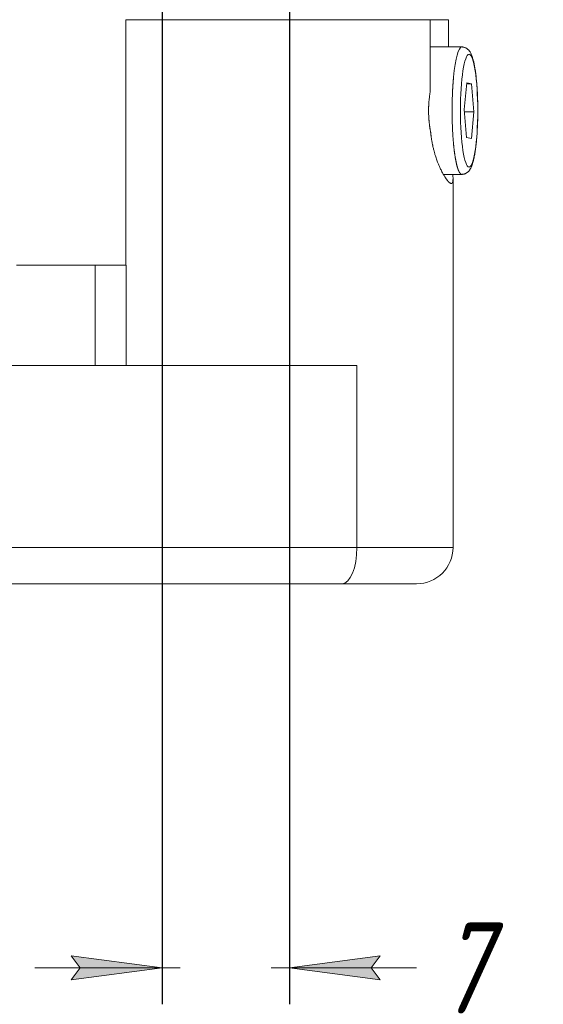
# Model space of a CAD drawing. Header units: millimetres. Extents: x -104 to 382, y -287 to 233.
# Tile 3 of 45: x -12 to 17, y -287 to -233. Entities that reach past the tile are written whole.
import ezdxf

# ---------------------------------------------------------------- set-up
doc = ezdxf.new("R2010")
doc.units = ezdxf.units.MM
for name, pattern in [('K5LT_AXLED', [12, 7.5, -1.5, 1.5, -1.5]), ('K5LT_BASIC', [0]), ('K5LT_THIN', [0])]:
    doc.linetypes.add(name, pattern=pattern)
doc.styles.add('KDIMTEXTSTYLE', font='GOST_AU.SHX', dxfattribs={"width": 0.96, "oblique": 15, "height": 5})
doc.dimstyles.new('KDIMSTYLE (1.00)', dxfattribs={"dimtxt": 5, "dimasz": 1, "dimexe": 2, "dimexo": 0, "dimgap": 1, "dimtad": 1, "dimtxsty": 'KDIMTEXTSTYLE', "dimsah": 1, "dimcen": 0, "dimdle": 1, "dimadec": 0, "dimazin": 0, "dimtfac": 0.667, "dimtmove": 0, "dimatfit": 3, "dimfxl": 1, "dimtvp": 1, "dimtolj": 1, "dimtzin": 0, "dimarcsym": 0})

# ---------------------------------------------------------------- blocks, each defined once
blk = doc.blocks.new('KDIMARROW_02')
blk.add_hatch(color=0).paths.add_polyline_path([(4.5, 0), (5, 0.658), (0, 0), (5, -0.658)])
at = {"color": 0, "linetype": 'K5LT_THIN', "lineweight": 18}
for p, q in [((5, 0.658), (0, 0)), ((4.5, 0), (5, 0.658)), ((0, 0), (-1, 0)), ((0, 0), (5, -0.658)), ((0, 0), (7, 0)), ((5, -0.658), (4.5, 0))]:
    blk.add_line(p, q, dxfattribs=at)

msp = doc.modelspace()

# ---------------------------------------------------------------- linework, layer by layer
at = {"color": 30, "linetype": 'K5LT_AXLED', "lineweight": 18, "true_color": 0xff8000}
msp.add_line((3.042, -223.486), (3.042, -265.986), dxfattribs=at)
at = {"color": 150, "linetype": 'K5LT_BASIC', "lineweight": 20, "true_color": 0x0080ff}
for p, q in [((-3.958, -225.486), (-3.958, -232.986)), ((-5.958, -232.986), (-5.958, -246.486)), ((10.785, -232.986), (-5.958, -232.986)), ((10.785, -236.96), (10.785, -232.986)), ((10.785, -232.986), (11.785, -232.986)), ((11.785, -232.986), (11.785, -234.486)), ((12.529, -234.486), (10.785, -234.486)), ((12.658, -237.931), (12.798, -236.46)), ((12.798, -236.46), (13.064, -236.515)), ((12.793, -236.515), (13.064, -236.515)), ((13.064, -236.515), (13.19, -238.042)), ((12.784, -239.458), (12.658, -237.931)), ((12.667, -238.042), (13.19, -238.042)), ((13.19, -238.042), (13.049, -239.513)), ((13.049, -239.513), (12.784, -239.458)), ((12.529, -241.486), (11.509, -241.486)), ((12.042, -241.718), (12.042, -261.986)), ((-11.958, -246.486), (-11.616, -246.486)), ((-11.616, -246.486), (-7.627, -246.486)), ((-5.928, -246.486), (-7.627, -246.486)), ((-64.523, -251.986), (6.756, -251.986)), ((-63.765, -263.986), (5.931, -263.986)), ((5.931, -263.986), (10.042, -263.986))]:
    msp.add_line(p, q, dxfattribs=at)
at = {"color": 7, "linetype": 'K5LT_THIN', "lineweight": 18}
for p, q in [((-7.627, -246.486), (-7.627, -251.986)), ((-5.928, -251.986), (-5.928, -246.486)), ((6.756, -251.986), (6.756, -261.986)), ((6.756, -261.986), (-64.523, -261.986)), ((12.042, -261.986), (6.756, -261.986))]:
    msp.add_line(p, q, dxfattribs=at)
at = {"color": 150, "linetype": 'K5LT_BASIC', "lineweight": 20, "true_color": 0x0080ff}
msp.add_arc((10.042, -261.986), 2, 270, 0, dxfattribs=at)
at = {"color": 7, "linetype": 'K5LT_THIN', "lineweight": 18}
for centre, major_axis, ratio, start_param, end_param in [((12.529, -237.986), (0, 3.5), 0.153483, 0, 1.01532), ((5.931, -261.986), (0, 2), 0.412641, 3.141593, 4.712389)]:
    msp.add_ellipse(centre, major_axis=major_axis, ratio=ratio, start_param=start_param, end_param=end_param, dxfattribs=at)
msp.add_ellipse((12.924, -237.986), major_axis=(0, -3.1), ratio=0.153483, dxfattribs=at)
at = {"color": 150, "linetype": 'K5LT_BASIC', "lineweight": 20, "true_color": 0x0080ff}
for points, knots in [([(12.529, -234.486), (12.547, -234.486), (12.566, -234.487), (12.603, -234.492), (12.621, -234.495), (12.658, -234.504), (12.675, -234.509), (12.711, -234.522), (12.728, -234.53), (12.762, -234.547), (12.778, -234.556), (12.811, -234.577), (12.827, -234.589), (12.858, -234.614), (12.873, -234.628), (12.888, -234.644), (12.89, -234.646), (12.903, -234.659), (12.913, -234.671), (12.926, -234.686), (12.928, -234.689), (12.933, -234.695), (12.935, -234.698), (12.953, -234.72), (12.966, -234.74), (12.994, -234.784), (13.008, -234.809), (13.035, -234.861), (13.047, -234.888), (13.071, -234.943), (13.082, -234.972), (13.102, -235.03), (13.112, -235.06), (13.138, -235.143), (13.153, -235.196), (13.182, -235.313), (13.196, -235.378), (13.224, -235.515), (13.237, -235.587), (13.263, -235.747), (13.276, -235.836), (13.3, -236.024), (13.312, -236.125), (13.334, -236.335), (13.343, -236.444), (13.36, -236.666), (13.368, -236.779), (13.381, -237.015), (13.387, -237.138), (13.396, -237.391), (13.399, -237.52), (13.404, -237.78), (13.405, -237.911), (13.404, -238.175), (13.402, -238.307), (13.397, -238.568), (13.392, -238.696), (13.382, -238.948), (13.375, -239.072), (13.36, -239.311), (13.352, -239.428), (13.332, -239.652), (13.321, -239.76), (13.302, -239.933), (13.294, -240), (13.273, -240.16), (13.259, -240.25), (13.231, -240.42), (13.216, -240.5), (13.185, -240.647), (13.169, -240.714), (13.141, -240.82), (13.129, -240.861), (13.104, -240.938), (13.091, -240.975), (13.063, -241.048), (13.049, -241.082), (13.02, -241.141), (13.007, -241.166), (12.986, -241.202), (12.978, -241.214), (12.964, -241.236), (12.956, -241.247), (12.946, -241.261), (12.944, -241.264), (12.94, -241.269), (12.938, -241.272), (12.931, -241.28), (12.927, -241.285), (12.913, -241.302), (12.904, -241.313), (12.878, -241.34), (12.86, -241.356), (12.825, -241.385), (12.807, -241.398), (12.771, -241.421), (12.753, -241.431), (12.717, -241.448), (12.698, -241.455), (12.661, -241.468), (12.643, -241.473), (12.605, -241.481), (12.586, -241.483), (12.554, -241.486), (12.541, -241.486), (12.529, -241.486)], [0, 0, 0, 0, 0.213838, 0.213838, 0.428952, 0.428952, 0.649393, 0.649393, 0.879417, 0.879417, 1.122086, 1.122086, 1.38603, 1.38603, 1.678085, 1.678085, 1.714143, 1.714143, 1.954532, 1.954532, 2.014629, 2.014629, 2.074726, 2.074726, 2.467483, 2.467483, 2.955547, 2.955547, 3.461139, 3.461139, 3.961039, 3.961039, 4.460939, 4.460939, 5.269505, 5.269505, 6.138832, 6.138832, 7.008158, 7.008158, 7.976882, 7.976882, 8.983072, 8.983072, 9.998778, 9.998778, 10.987512, 10.987512, 12.032089, 12.032089, 13.087174, 13.087174, 14.15235, 14.15235, 15.224497, 15.224497, 16.285997, 16.285997, 17.338774, 17.338774, 18.379123, 18.379123, 19.410192, 19.410192, 20.098074, 20.098074, 21.08812, 21.08812, 22.070159, 22.070159, 23.003241, 23.003241, 23.63459, 23.63459, 24.265939, 24.265939, 24.897288, 24.897288, 25.382641, 25.382641, 25.609251, 25.609251, 25.830025, 25.830025, 25.885219, 25.885219, 25.940412, 25.940412, 26.050799, 26.050799, 26.271573, 26.271573, 26.61294, 26.61294, 26.906206, 26.906206, 27.166855, 27.166855, 27.406485, 27.406485, 27.633374, 27.633374, 27.852392, 27.852392, 28, 28, 28, 28]), ([(10.811, -239.161), (10.808, -239.144), (10.802, -239.111), (10.793, -239.06), (10.784, -239.01), (10.776, -238.959), (10.768, -238.909), (10.76, -238.858), (10.753, -238.807), (10.747, -238.756), (10.741, -238.705), (10.735, -238.654), (10.729, -238.603), (10.724, -238.551), (10.72, -238.497), (10.715, -238.44), (10.71, -238.37), (10.706, -238.288), (10.702, -238.197), (10.7, -238.115), (10.699, -238.043), (10.698, -237.985), (10.699, -237.929), (10.699, -237.875), (10.701, -237.819), (10.702, -237.763), (10.705, -237.706), (10.708, -237.648), (10.711, -237.589), (10.715, -237.528), (10.72, -237.467), (10.728, -237.383), (10.737, -237.299), (10.747, -237.215), (10.755, -237.151), (10.764, -237.087), (10.774, -237.023), (10.781, -236.981), (10.785, -236.96)], [0, 0, 0, 0, 0.023273, 0.046548, 0.069813, 0.093039, 0.116226, 0.139347, 0.162416, 0.185438, 0.208479, 0.231587, 0.254749, 0.277968, 0.301214, 0.327042, 0.355434, 0.396822, 0.438338, 0.480016, 0.50911, 0.535909, 0.560523, 0.585229, 0.610333, 0.635739, 0.661702, 0.687904, 0.71476, 0.742051, 0.769974, 0.798119, 0.855442, 0.88442, 0.913353, 0.942268, 0.971165, 1, 1, 1, 1]), ([(11.944, -241.986), (11.941, -241.986), (11.931, -241.986), (11.916, -241.982), (11.897, -241.974), (11.879, -241.965), (11.862, -241.953), (11.847, -241.942), (11.831, -241.929), (11.815, -241.915), (11.799, -241.899), (11.783, -241.882), (11.766, -241.864), (11.749, -241.845), (11.733, -241.824), (11.714, -241.801), (11.692, -241.772), (11.666, -241.737), (11.636, -241.694), (11.603, -241.644), (11.568, -241.587), (11.533, -241.529), (11.498, -241.469), (11.456, -241.392), (11.396, -241.275), (11.311, -241.097), (11.222, -240.884), (11.146, -240.681), (11.097, -240.535), (11.064, -240.431), (11.039, -240.349), (11.017, -240.271), (10.995, -240.19), (10.973, -240.104), (10.95, -240.012), (10.932, -239.93), (10.916, -239.857), (10.902, -239.787), (10.887, -239.712), (10.873, -239.632), (10.861, -239.56), (10.852, -239.495), (10.843, -239.438), (10.836, -239.381), (10.829, -239.326), (10.822, -239.27), (10.817, -239.215), (10.813, -239.179), (10.811, -239.161)], [0.5282868, 0.5282868, 0.5282868, 0.5282868, 0.5356353, 0.5463534, 0.55692, 0.567323, 0.5749241, 0.5824288, 0.5897841, 0.5970897, 0.6042414, 0.6112878, 0.6181969, 0.6250649, 0.6318295, 0.6385348, 0.647373, 0.6570135, 0.6674608, 0.6797204, 0.6921715, 0.7048212, 0.7153842, 0.7268759, 0.7468954, 0.7754712, 0.8102552, 0.8368294, 0.8542272, 0.8643917, 0.8741574, 0.8830281, 0.8914125, 0.9017883, 0.9118769, 0.9216868, 0.9286059, 0.9354002, 0.9439477, 0.9522766, 0.960393, 0.9663199, 0.9721556, 0.9778551, 0.9835058, 0.9890549, 0.994552, 1, 1, 1, 1]), ([(12.042, -241.718), (12.042, -241.724), (12.042, -241.751), (12.041, -241.793), (12.037, -241.838), (12.031, -241.872), (12.026, -241.896), (12.02, -241.916), (12.013, -241.933), (12.006, -241.947), (11.998, -241.959), (11.989, -241.969), (11.979, -241.977), (11.969, -241.982), (11.958, -241.985), (11.949, -241.986), (11.945, -241.986), (11.944, -241.986)], [0.3945881, 0.3945881, 0.3945881, 0.3945881, 0.3992956, 0.415374, 0.4299873, 0.4416203, 0.4517214, 0.4602812, 0.4688429, 0.4773749, 0.485875, 0.4943029, 0.5026879, 0.5109981, 0.5192648, 0.5274606, 0.5282868, 0.5282868, 0.5282868, 0.5282868]), ([(12.031, -241.486), (12.034, -241.52), (12.038, -241.582), (12.042, -241.658), (12.042, -241.701), (12.042, -241.718)], [0.34427653, 0.34427653, 0.34427653, 0.34427653, 0.36352847, 0.38153194, 0.39458808, 0.39458808, 0.39458808, 0.39458808])]:
    msp.add_open_spline(points, degree=3, knots=knots, dxfattribs=at)
at = {"color": 7, "linetype": 'K5LT_THIN', "lineweight": 18}
msp.add_rational_spline([(12.072, -236.141), (12.054, -236.328), (12.024, -236.723), (11.997, -237.361), (11.988, -238.022), (11.998, -238.608), (12.018, -239.105), (12.044, -239.513), (12.077, -239.897), (12.117, -240.251), (12.164, -240.569), (12.216, -240.846), (12.274, -241.079), (12.335, -241.262), (12.402, -241.397), (12.447, -241.45), (12.471, -241.466), (12.488, -241.479), (12.508, -241.486), (12.529, -241.486)], [1, 1, 1, 1, 1, 1, 1, 1, 1, 1, 1, 1, 1, 1, 1, 1, 1, 0.967243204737, 0.967243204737, 1], degree=3, knots=[0, 0, 0, 0, 1.586919, 3.173839, 4.760758, 6.347677, 7.405624, 8.46357, 9.521516, 10.579462, 11.637409, 12.695355, 13.753301, 14.811247, 15.869194, 17, 17, 17, 17.629558, 17.629558, 17.629558, 17.629558], dxfattribs=at)

# ---------------------------------------------------------------- dimensions: what is measured, and where the dimension line sits
at = {"color": 7}
msp.add_linear_dim(base=(3.042, -285.098), p1=(-3.958, -151.486), p2=(3.042, -225.486), location=(12.51, -285.098), dimstyle='KDIMSTYLE (1.00)', override={"dimexo": 0, "dimpost": '\\H5.0;\\W0.965;\\Q15;<>', "dimblk1": 'KDIMARROW_02', "dimblk2": 'KDIMARROW_02', "dimse1": 0, "dimse2": 0, "dimclrt": 7, "dimtolj": 1}, dxfattribs=at).render()

doc.saveas('drawing.dxf')
